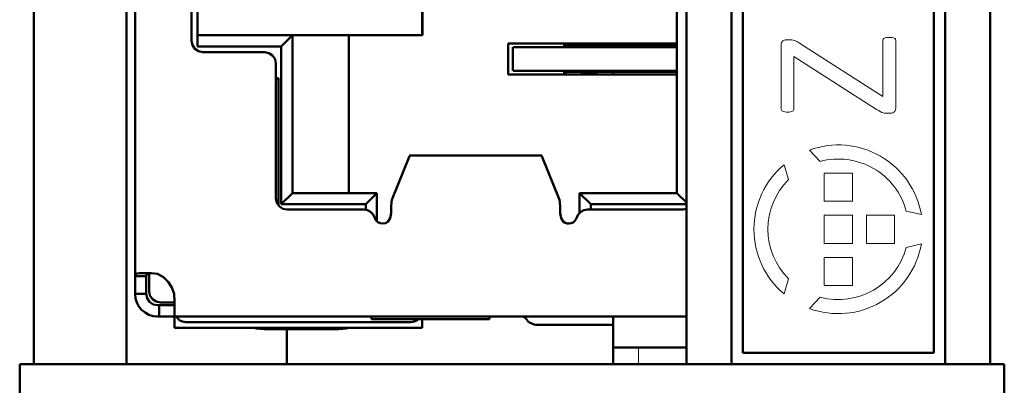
# Model space of a CAD drawing. Header units: millimetres. Extents: x 5 to 292, y 5 to 205.
# Tile 11 of 21: x 204.97 to 213.72, y 87.32 to 90.57. Entities that reach past the tile are written whole.
import ezdxf

# ---------------------------------------------------------------- set-up
doc = ezdxf.new("R2010")
doc.units = ezdxf.units.MM

# ---------------------------------------------------------------- blocks, each defined once
blk = doc.blocks.new('Seite_1')
at = {"color": 7, "linetype": 'Continuous', "lineweight": 50}
for p, q in [((205.0903, 87.5103), (205.0903, 156.0103)), ((205.9152, 156.0103), (205.9152, 87.5103)), ((210.8903, 87.5103), (210.8903, 156.0103)), ((211.2903, 156.0103), (211.2903, 87.5103)), ((213.1903, 87.5103), (213.1903, 156.0103)), ((213.5903, 156.0103), (213.5903, 87.5103)), ((211.3903, 87.6103), (211.3903, 155.9103)), ((213.0903, 155.9103), (213.0903, 87.6103)), ((209.3486, 90.3304), (209.3486, 90.1202)), ((209.6054, 89.3651), (208.4296, 89.3651)), ((207.3403, 87.8234), (207.3403, 87.5103)), ((210.2403, 87.6568), (210.2403, 87.5103)), ((213.0903, 87.6103), (211.3903, 87.6103)), ((204.9653, 87.5103), (205.3403, 87.5103)), ((204.9653, 86.7603), (204.9653, 87.5103)), ((213.3403, 87.5103), (205.3403, 87.5103)), ((213.3403, 87.5103), (213.7153, 87.5103)), ((213.7153, 87.5103), (213.7153, 86.7603))]:
    blk.add_line(p, q, dxfattribs=at)
at = {"color": 7, "linetype": 'Continuous', "lineweight": 9}
for p, q in [((211.7818, 90.3948), (211.8128, 90.3948)), ((212.6361, 89.8914), (212.6361, 90.3893)), ((212.7503, 90.3893), (212.7503, 89.7874)), ((211.7318, 89.7819), (211.7318, 90.3491)), ((211.9051, 90.3594), (212.6361, 89.8914)), ((211.8461, 90.2467), (211.8461, 89.7819)), ((212.5803, 89.7764), (211.8461, 90.2467)), ((212.6975, 89.7417), (212.6683, 89.7417)), ((212.0786, 89.314), (211.9838, 89.415)), ((211.7582, 89.2848), (211.7984, 89.1522)), ((212.1153, 88.9603), (212.1153, 89.2103)), ((212.1153, 89.2103), (212.3653, 89.2103)), ((212.3653, 89.2103), (212.3653, 88.9603)), ((212.3653, 88.9603), (212.1153, 88.9603)), ((212.1153, 88.5853), (212.1153, 88.8353)), ((212.1153, 88.8353), (212.3653, 88.8353)), ((212.3653, 88.8353), (212.3653, 88.5853)), ((212.4903, 88.5853), (212.4903, 88.8353)), ((212.4903, 88.8353), (212.7403, 88.8353)), ((212.7403, 88.8353), (212.7403, 88.5853)), ((212.9789, 88.8405), (212.844, 88.872)), ((212.3653, 88.5853), (212.1153, 88.5853)), ((212.7403, 88.5853), (212.4903, 88.5853)), ((212.844, 88.5485), (212.9789, 88.58)), ((212.1153, 88.2103), (212.1153, 88.4603)), ((212.1153, 88.4603), (212.3653, 88.4603)), ((212.3653, 88.4603), (212.3653, 88.2103)), ((211.7984, 88.2683), (211.7582, 88.1357)), ((212.3653, 88.2103), (212.1153, 88.2103)), ((211.9838, 88.0055), (212.0786, 88.1066)), ((210.4653, 87.6603), (210.4653, 87.5103))]:
    blk.add_line(p, q, dxfattribs=at)
at = {"color": 7, "lineweight": 50, "flags": 128}
for points in [[(210.8053, 94.9878), (210.8053, 89.0328)], [(208.5419, 90.4353), (208.5419, 93.5853)], [(208.5453, 90.4353), (208.5453, 93.5853)], [(205.9903, 90.9353), (205.9903, 88.2939)], [(206.5453, 90.3353), (206.5453, 90.9953)], [(206.4925, 90.3853), (206.4925, 90.8353)], [(207.3903, 90.4353), (206.5453, 90.4353)], [(207.2903, 90.3353), (207.3903, 90.4353)], [(207.3903, 90.4353), (207.8903, 90.4353)], [(207.3903, 89.0328), (207.3903, 90.4353)], [(207.8903, 90.4353), (208.5453, 90.4353)], [(207.8903, 89.0328), (207.8903, 90.4353)], [(206.5925, 90.2853), (206.5542, 90.2929), (206.5218, 90.3146), (206.5001, 90.347), (206.4925, 90.3853)], [(206.5453, 90.3353), (207.2903, 90.3353)], [(207.2903, 90.3353), (207.2903, 88.9328)], [(209.3053, 90.3628), (209.3053, 90.0878)], [(210.8053, 90.3628), (209.3053, 90.3628)], [(209.3505, 90.3303), (209.3514, 90.3303), (209.3681, 90.3303)], [(210.8053, 90.3303), (209.3681, 90.3303)], [(209.8053, 90.3628), (209.8053, 90.3303)], [(209.8153, 90.3403), (209.8153, 90.3628)], [(209.8153, 90.3403), (209.8211, 90.3403), (209.8382, 90.3403), (209.8659, 90.3403), (209.9032, 90.3403), (209.9486, 90.3403), (210.0005, 90.3403), (210.0568, 90.3403), (210.1153, 90.3403)], [(209.8153, 90.3403), (209.8153, 90.3303)], [(209.9653, 90.3628), (209.9653, 90.3503)], [(209.9653, 90.3503), (209.9653, 90.3403)], [(209.9653, 90.3503), (210.0903, 90.3503)], [(210.0393, 90.3503), (210.0393, 90.3403)], [(210.0903, 90.3503), (210.0903, 90.3628)], [(210.1153, 90.3403), (210.8053, 90.3403)], [(210.2403, 90.3403), (210.2403, 90.3628)], [(207.1425, 90.2853), (206.5925, 90.2853)], [(207.2425, 90.1853), (207.2349, 90.2235), (207.2132, 90.256), (207.1808, 90.2777), (207.1425, 90.2853)], [(207.2425, 88.9853), (207.2425, 90.1853)], [(207.2653, 90.0553), (207.2425, 90.0325)], [(207.2425, 90.0553), (207.2653, 90.0553)], [(207.2653, 90.0553), (207.2653, 88.9243)], [(209.3053, 90.0878), (210.8053, 90.0878)], [(209.3681, 90.1203), (209.3514, 90.1203), (209.3505, 90.1203)], [(209.3681, 90.1203), (210.8053, 90.1203)], [(209.8053, 90.1203), (209.8053, 90.0878)], [(209.8153, 90.1203), (209.8153, 90.1103)], [(209.8153, 90.0878), (209.8153, 90.1103)], [(210.1153, 90.1103), (210.0568, 90.1103), (210.0005, 90.1103), (209.9486, 90.1103), (209.9032, 90.1103), (209.8659, 90.1103), (209.8382, 90.1103), (209.8211, 90.1103), (209.8153, 90.1103)], [(209.9653, 90.1103), (209.9653, 90.1003)], [(209.9653, 90.1003), (209.9653, 90.0878)], [(210.0903, 90.1003), (209.9653, 90.1003)], [(210.0393, 90.1103), (210.0393, 90.1003)], [(210.0903, 90.0878), (210.0903, 90.1003)], [(210.8053, 90.1103), (210.1153, 90.1103)], [(210.2403, 90.0878), (210.2403, 90.1103)], [(208.4297, 89.3613), (208.2735, 88.9733)], [(208.4322, 89.3632), (208.4297, 89.3613)], [(209.6053, 89.3613), (209.6028, 89.3632)], [(209.7615, 88.9733), (209.6053, 89.3613)], [(207.2903, 88.9328), (207.3903, 89.0328)], [(208.1403, 89.0328), (207.3903, 89.0328)], [(208.0403, 88.9328), (208.1403, 89.0328)], [(208.1403, 88.7817), (208.1403, 89.0328)], [(209.9403, 89.0328), (209.9403, 88.8539)], [(210.8053, 89.0328), (209.9403, 89.0328)], [(210.0403, 88.9328), (209.9403, 89.0328)], [(210.8903, 88.9478), (210.8053, 89.0328)], [(207.3425, 88.8853), (207.3042, 88.8929), (207.2718, 88.9146), (207.2501, 88.947), (207.2425, 88.9853)], [(207.2903, 88.9328), (208.0403, 88.9328)], [(208.0403, 88.9328), (208.0403, 88.8826)], [(208.2735, 88.9733), (208.27, 88.9509), (208.2665, 88.9091)], [(208.2665, 88.8529), (208.2665, 88.9091)], [(209.7685, 88.9091), (209.765, 88.9509), (209.7615, 88.9733)], [(209.7685, 88.9091), (209.7685, 88.8529)], [(210.0403, 88.9328), (210.8903, 88.9328)], [(210.0403, 88.8853), (210.0403, 88.9328)], [(208.0238, 88.8853), (207.3425, 88.8853)], [(208.1196, 88.8138), (208.1057, 88.8426), (208.0835, 88.8654), (208.0552, 88.8802), (208.0238, 88.8853)], [(208.1915, 88.7603), (208.1679, 88.7641), (208.1466, 88.7751), (208.13, 88.7923), (208.1196, 88.8138)], [(208.2665, 88.8529), (208.2566, 88.8104), (208.2379, 88.7764)], [(209.7971, 88.7764), (209.7785, 88.8104), (209.7685, 88.8529)], [(209.9154, 88.8138), (209.9081, 88.7971), (209.897, 88.7827), (209.8828, 88.7713), (209.8662, 88.7638), (209.8483, 88.7604), (209.8301, 88.7615), (209.8127, 88.7669), (209.7971, 88.7764)], [(210.0113, 88.8853), (209.9798, 88.8802), (209.9515, 88.8654), (209.9293, 88.8426), (209.9154, 88.8138)], [(210.8575, 88.8853), (210.0113, 88.8853)], [(210.8903, 88.8918), (210.8575, 88.8853)], [(208.2379, 88.7764), (208.216, 88.7644), (208.1915, 88.7603)], [(205.9903, 88.2939), (205.9972, 88.3105), (206.0082, 88.3161), (206.0265, 88.3198), (206.0536, 88.3215), (206.0903, 88.3214), (206.1364, 88.3193), (206.1903, 88.3153)], [(205.9903, 88.1352), (205.9903, 88.1821), (205.9903, 88.2252), (205.9903, 88.2629), (205.9903, 88.2939)], [(205.9903, 88.2939), (206.0903, 88.2939)], [(206.1128, 88.3203), (206.1084, 88.3198), (206.0993, 88.3161), (206.0938, 88.3105), (206.091, 88.3031), (206.0903, 88.2939)], [(206.0903, 88.2939), (206.0903, 88.2629), (206.0903, 88.2252), (206.0903, 88.1821), (206.0903, 88.1352)], [(206.1153, 88.3202), (206.1153, 88.3103)], [(206.1153, 88.1603), (206.1153, 88.1718), (206.1153, 88.2042), (206.1153, 88.2529), (206.1153, 88.3103)], [(206.1903, 88.3153), (206.2425, 88.2853), (206.286, 88.2436), (206.3183, 88.1927), (206.3374, 88.1356)], [(205.9903, 88.1352), (205.9942, 88.0962), (206.0056, 88.0587), (206.024, 88.0241), (206.0489, 87.9938), (206.0792, 87.969), (206.1138, 87.9505), (206.1513, 87.9391), (206.1903, 87.9353)], [(205.9903, 88.1352), (206.0903, 88.1352)], [(206.1903, 88.0353), (206.1521, 88.0429), (206.1196, 88.0645), (206.0979, 88.097), (206.0903, 88.1352)], [(206.1153, 88.1603), (206.1229, 88.122), (206.1446, 88.0896), (206.1771, 88.0679), (206.2153, 88.0603)], [(206.3374, 88.1356), (206.3425, 88.0697)], [(206.2044, 88.0353), (206.1903, 88.0353)], [(206.2044, 88.0353), (206.3419, 88.0353)], [(206.2044, 87.9353), (206.2044, 88.0353)], [(206.2153, 88.0603), (206.3425, 88.0603)], [(206.3377, 88.0603), (206.3419, 88.0353)], [(206.3425, 87.9356), (206.3425, 87.945), (206.3425, 87.9725), (206.3425, 88.0155), (206.3425, 88.0697)], [(206.2044, 87.9353), (206.1903, 87.9353)], [(206.3355, 87.9353), (206.2044, 87.9353)], [(206.3419, 87.9353), (206.3419, 87.8353)], [(206.3425, 87.9356), (210.8903, 87.9356)], [(206.4419, 87.8853), (206.4262, 87.8864), (206.4124, 87.8895), (206.3891, 87.9003), (206.3701, 87.9156), (206.3553, 87.9353)], [(206.4419, 87.8853), (208.4419, 87.8853)], [(207.2547, 87.9353), (207.2501, 87.9353), (207.2366, 87.9353)], [(208.0903, 87.9103), (208.0903, 87.9356)], [(208.0903, 87.9103), (209.1403, 87.9103)], [(208.507, 87.9103), (208.4946, 87.9003), (208.4713, 87.8895), (208.4576, 87.8864), (208.4419, 87.8853)], [(208.5419, 87.8353), (208.5419, 87.9103)], [(209.1403, 87.9356), (209.1403, 87.9103)], [(209.7425, 87.8606), (209.6756, 87.8606), (209.6188, 87.8606), (209.581, 87.8606), (209.5675, 87.8606)], [(209.7425, 87.8606), (210.2403, 87.8606)], [(210.2403, 87.6603), (210.2403, 87.9356)], [(206.4419, 87.8353), (206.4036, 87.8353), (206.3712, 87.8353), (206.3495, 87.8353), (206.3419, 87.8353)], [(208.4419, 87.8353), (206.4419, 87.8353)], [(207.138, 87.8234), (207.1008, 87.8249), (207.0689, 87.8292), (207.0481, 87.8353)], [(207.797, 87.8234), (207.138, 87.8234)], [(207.887, 87.8353), (207.8661, 87.8292), (207.8342, 87.8249), (207.797, 87.8234)], [(208.5419, 87.8353), (208.5343, 87.8353), (208.5126, 87.8353), (208.4802, 87.8353), (208.4419, 87.8353)], [(210.2403, 87.6603), (210.8903, 87.6603)]]:
    blk.add_lwpolyline(points, dxfattribs=at)
at = {"color": 7, "lineweight": 9, "flags": 128}
for points in [[(211.7318, 90.3491), (211.7328, 90.3603), (211.7357, 90.3701), (211.7405, 90.3785), (211.7473, 90.3854), (211.7565, 90.3906), (211.7681, 90.3938), (211.7818, 90.3948)], [(211.8128, 90.3948), (211.8261, 90.3943), (211.8378, 90.3928), (211.849, 90.39), (211.8605, 90.3857), (211.8702, 90.3811), (211.8804, 90.3754), (211.892, 90.3683), (211.9051, 90.3594)], [(212.6361, 90.3893), (212.6369, 90.3956), (212.6394, 90.4011), (212.6436, 90.4059), (212.6495, 90.4098), (212.6572, 90.4129), (212.6672, 90.4151), (212.6793, 90.4165), (212.6936, 90.4169)], [(212.6936, 90.4169), (212.7075, 90.4165), (212.7192, 90.4153), (212.7289, 90.4133), (212.7369, 90.4102), (212.743, 90.4063), (212.7472, 90.4015), (212.7495, 90.3959), (212.7503, 90.3893)], [(211.7906, 89.7528), (211.7759, 89.7532), (211.7636, 89.7543), (211.7535, 89.7564), (211.7453, 89.7595), (211.7392, 89.7635), (211.735, 89.7685), (211.7326, 89.7746), (211.7318, 89.7819)], [(211.8461, 89.7819), (211.8453, 89.7746), (211.8429, 89.7685), (211.8389, 89.7635), (211.833, 89.7595), (211.8253, 89.7564), (211.8156, 89.7543), (211.804, 89.7532), (211.7906, 89.7528)], [(212.6683, 89.7417), (212.6574, 89.7421), (212.6473, 89.7433), (212.6371, 89.7458), (212.6261, 89.7501), (212.6131, 89.7567), (212.5981, 89.7655), (212.5803, 89.7764)], [(212.7503, 89.7874), (212.7493, 89.7766), (212.7464, 89.767), (212.7414, 89.7586), (212.7345, 89.7515), (212.7247, 89.7461), (212.7124, 89.7428), (212.6975, 89.7417)]]:
    blk.add_lwpolyline(points, dxfattribs=at)
at = {"color": 7, "linetype": 'Continuous', "lineweight": 9}
for radius, start, end in [(0.75, 10, 110), (0.75, 130, 230), (0.625, 15, 105), (0.625, 135, 225), (0.75, 250, 350), (0.625, 255, 345)]:
    blk.add_arc((212.2403, 88.7103), radius, start, end, dxfattribs=at)
at = {"color": 7, "linetype": 'Continuous', "lineweight": 50}
for centre, radius, start, end in [((209.4239, 87.8856), 0.05, 34.86925, 90), ((209.5675, 87.9856), 0.125, 214.84578, 270)]:
    blk.add_arc(centre, radius, start, end, dxfattribs=at)

msp = doc.modelspace()

# ---------------------------------------------------------------- block references
msp.add_blockref('Seite_1', (0, 0))

doc.saveas('drawing.dxf')
